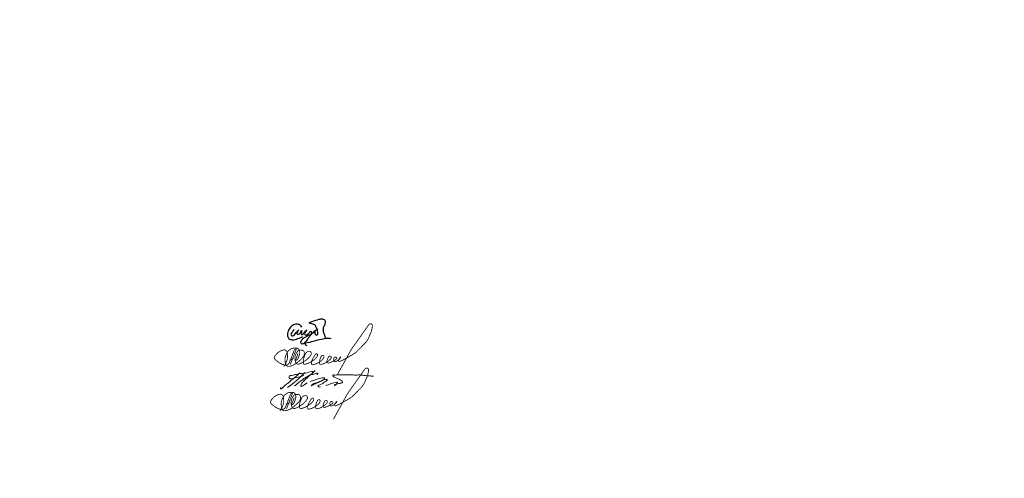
# Model space of a CAD drawing. Header units: millimetres. Extents: x 0 to 1680, y 0 to 297.
# Tile 4 of 16: x 214 to 429, y 0 to 100. Entities that reach past the tile are written whole.
import ezdxf

# ---------------------------------------------------------------- set-up
doc = ezdxf.new("R2010")
doc.units = ezdxf.units.MM
doc.linetypes.add('K5LT32770', pattern=[0])
doc.linetypes.add('K5LT_THIN', pattern=[0])
doc.layers.add('Системный слой', color=7, linetype='Continuous')

# ---------------------------------------------------------------- blocks, each defined once
blk = doc.blocks.new('U39')
at = {"layer": 'Системный слой', "color": 7, "linetype": 'K5LT32770', "lineweight": 30}
for points, knots in [([(273.91, 32.44), (273.83, 32.26), (273.73, 32.09), (273.63, 31.92), (273.54, 31.79), (273.39, 31.68), (273.35, 31.54), (273.32, 31.44), (273.3, 31.3), (273.34, 31.21), (273.37, 31.15), (273.43, 31.07), (273.49, 31.05), (273.59, 31), (273.74, 31.07), (273.85, 31.11), (274, 31.18), (274.1, 31.35), (274.22, 31.48), (274.5, 31.76), (275.09, 32.48), (275, 32.35), (274.97, 32.3), (274.75, 32.1), (274.69, 31.94), (274.64, 31.82), (274.56, 31.67), (274.6, 31.56), (274.63, 31.5), (274.7, 31.42), (274.76, 31.39), (274.85, 31.36), (274.98, 31.43), (275.08, 31.48), (275.36, 31.6), (275.63, 32.32), (275.67, 32.22), (275.69, 32.16), (275.58, 31.84), (275.57, 31.65), (275.57, 31.54), (275.53, 31.37), (275.59, 31.32), (275.65, 31.28), (275.82, 31.32), (275.91, 31.37), (275.98, 31.41), (276.03, 31.49), (276.09, 31.55), (276.33, 31.78), (276.74, 32.38), (276.73, 32.33), (276.73, 32.3), (276.37, 31.92), (276.32, 31.67), (276.3, 31.56), (276.25, 31.41), (276.3, 31.32), (276.34, 31.26), (276.44, 31.2), (276.5, 31.19), (276.63, 31.16), (276.77, 31.32), (276.89, 31.4), (277.04, 31.51), (277.17, 31.66), (277.31, 31.78), (277.39, 31.84), (277.46, 31.92), (277.55, 31.97), (277.59, 31.99), (277.65, 32.03), (277.69, 32.03), (277.75, 32.02), (277.77, 31.85), (277.77, 31.76), (277.79, 31.58), (277.63, 31.41), (277.54, 31.24), (277.42, 31), (277.26, 30.78), (277.11, 30.56), (276.89, 30.25), (276.69, 29.92), (276.41, 29.67), (276.24, 29.52), (276.08, 29.3), (275.87, 29.27), (275.78, 29.25), (275.65, 29.23), (275.58, 29.28), (275.52, 29.32), (275.49, 29.42), (275.47, 29.5), (275.45, 29.62), (275.48, 29.77), (275.52, 29.89), (275.59, 30.1), (275.75, 30.28), (275.91, 30.43), (276.05, 30.56), (276.22, 30.66), (276.39, 30.76), (276.59, 30.88), (276.8, 30.98), (277.01, 31.08), (277.12, 31.14), (277.23, 31.2), (277.34, 31.25), (277.49, 31.31), (277.68, 31.31), (277.81, 31.4), (277.92, 31.47), (278, 31.59), (278.1, 31.68), (278.33, 31.9), (278.51, 32.22), (278.8, 32.34), (278.84, 32.36), (278.92, 32.39), (278.93, 32.39), (278.94, 32.39), (278.82, 32.32), (278.77, 32.28), (278.72, 32.23), (278.65, 32.19), (278.61, 32.13), (278.54, 32.04), (278.52, 31.9), (278.51, 31.79), (278.51, 31.66), (278.54, 31.53), (278.6, 31.42), (278.64, 31.35), (278.68, 31.26), (278.74, 31.23), (278.82, 31.19), (278.98, 31.23), (279.05, 31.29), (279.13, 31.35), (279.16, 31.49), (279.18, 31.6), (279.21, 31.77), (279.14, 31.95), (279.11, 32.11), (279.08, 32.26), (279.05, 32.41), (278.99, 32.56), (278.93, 32.73), (278.83, 32.89), (278.73, 33.06), (278.66, 33.18), (278.6, 33.35), (278.48, 33.43), (278.42, 33.48), (278.33, 33.5), (278.25, 33.54), (278.12, 33.59), (277.99, 33.63), (277.85, 33.67), (277.72, 33.71), (277.58, 33.74), (277.45, 33.79), (277.38, 33.81), (277.26, 33.83), (277.25, 33.86), (277.24, 33.9), (277.39, 33.95), (277.47, 33.99), (277.61, 34.07), (277.78, 34.12), (277.94, 34.18), (278.43, 34.37), (278.94, 34.55), (279.47, 34.65), (279.69, 34.69), (279.94, 34.79), (280.16, 34.75), (280.28, 34.72), (280.42, 34.68), (280.52, 34.6), (280.62, 34.53), (280.73, 34.43), (280.76, 34.31), (280.8, 34.21), (280.76, 34.08), (280.74, 33.97), (280.72, 33.75), (280.68, 33.53), (280.59, 33.32), (280.53, 33.19), (280.41, 33.08), (280.37, 32.94), (280.34, 32.84), (280.34, 32.73), (280.33, 32.62), (280.32, 32.49), (280.3, 32.35), (280.3, 32.22), (280.31, 32.06), (280.35, 31.9), (280.39, 31.75), (280.42, 31.62), (280.48, 31.5), (280.52, 31.38), (280.56, 31.28), (280.6, 31.18), (280.64, 31.07), (280.67, 30.98), (280.7, 30.89), (280.72, 30.8), (280.73, 30.7), (280.73, 30.61), (280.72, 30.52)], [0, 0, 0, 0, 1, 1, 1, 2, 2, 2, 3, 3, 3, 4, 4, 4, 5, 5, 5, 6, 6, 6, 7, 7, 7, 8, 8, 8, 9, 9, 9, 10, 10, 10, 11, 11, 11, 12, 12, 12, 13, 13, 13, 14, 14, 14, 15, 15, 15, 16, 16, 16, 17, 17, 17, 18, 18, 18, 19, 19, 19, 20, 20, 20, 21, 21, 21, 22, 22, 22, 23, 23, 23, 24, 24, 24, 25, 25, 25, 26, 26, 26, 27, 27, 27, 28, 28, 28, 29, 29, 29, 30, 30, 30, 31, 31, 31, 32, 32, 32, 33, 33, 33, 34, 34, 34, 35, 35, 35, 36, 36, 36, 37, 37, 37, 38, 38, 38, 39, 39, 39, 40, 40, 40, 41, 41, 41, 42, 42, 42, 43, 43, 43, 44, 44, 44, 45, 45, 45, 46, 46, 46, 47, 47, 47, 48, 48, 48, 49, 49, 49, 50, 50, 50, 51, 51, 51, 52, 52, 52, 53, 53, 53, 54, 54, 54, 55, 55, 55, 56, 56, 56, 57, 57, 57, 58, 58, 58, 59, 59, 59, 60, 60, 60, 61, 61, 61, 62, 62, 62, 63, 63, 63, 64, 64, 64, 65, 65, 65, 66, 66, 66, 67, 67, 67, 68, 68, 68, 69, 69, 69, 70, 70, 70, 71, 71, 71, 71]), ([(275.65, 32.93), (275.57, 33.09), (275.48, 33.21), (275.36, 33.31), (275.2, 33.45), (274.97, 33.53), (274.76, 33.56), (274.48, 33.61), (274.15, 33.55), (273.89, 33.44), (273.57, 33.3), (273.29, 33), (273.07, 32.72), (272.87, 32.45), (272.69, 32.12), (272.62, 31.79), (272.56, 31.54), (272.53, 31.26), (272.58, 31.02), (272.63, 30.8), (272.71, 30.53), (272.87, 30.39), (273.04, 30.24), (273.35, 30.22), (273.59, 30.2), (274, 30.16), (274.44, 30.3), (274.83, 30.43), (275.18, 30.55), (275.52, 30.71), (275.84, 30.91)], [0, 0, 0, 0, 1, 1, 1, 2, 2, 2, 3, 3, 3, 4, 4, 4, 5, 5, 5, 6, 6, 6, 7, 7, 7, 8, 8, 8, 9, 9, 9, 10, 10, 10, 10]), ([(276.81, 28.85), (276.57, 29.02), (276.43, 29.17), (276.38, 29.3), (276.25, 29.61), (277.38, 29.63), (277.89, 29.78), (278.58, 29.98), (279.28, 30.2), (279.98, 30.33), (280.42, 30.42), (280.86, 30.53), (281.3, 30.54), (281.55, 30.54), (281.79, 30.52), (282.04, 30.49)], [0, 0, 0, 0, 1, 1, 1, 2, 2, 2, 3, 3, 3, 4, 4, 4, 5, 5, 5, 5])]:
    blk.add_open_spline(points, degree=3, knots=knots, dxfattribs=at)
blk = doc.blocks.new('U40')
at = {"layer": 'Системный слой', "color": 7, "linetype": 'K5LT_THIN', "const_width": 0.18}
for points in [[(274.05, 17.59), (273.67, 16.63), (273.59, 16.45), (273.53, 16.24), (273.53, 16.16), (273.53, 16.09), (273.58, 16.06), (273.69, 16.07), (273.8, 16.18), (273.95, 16.35), (274.02, 16.49), (274.07, 16.6), (274.34, 17.37), (274.38, 17.64), (274.36, 17.91), (274.29, 18.28), (274.21, 18.45), (274.09, 18.59), (273.91, 18.68), (273.61, 18.72), (273.32, 18.72), (273, 18.7), (272.7, 18.63), (272.51, 18.55), (272.24, 18.37), (271.95, 18.16), (271.8, 17.98), (271.62, 17.68), (271.46, 17.41), (271.32, 17.02), (271.22, 16.69), (271.18, 16.35), (271.2, 15.84), (271.25, 15.4), (271.36, 15.03), (271.48, 14.89), (271.67, 14.77), (271.85, 14.73), (272.01, 14.73), (272.26, 14.77), (272.54, 14.83), (272.77, 14.9), (272.95, 14.99), (273.21, 15.11), (273.53, 15.3), (273.64, 15.39), (273.74, 15.48), (273.95, 15.65), (274.58, 16.18), (274.82, 16.41), (275.05, 16.68), (275.25, 16.97), (275.33, 17.16), (275.37, 17.41), (275.39, 17.66), (275.37, 17.82), (275.32, 17.98), (275.19, 18.12), (275.05, 18.21), (274.84, 18.26), (274.7, 18.28), (274.43, 18.28), (274.3, 18.28), (274.26, 18.28), (274.21, 18.27), (274.17, 18.25), (274.12, 18.23), (274.09, 18.2), (274, 18.12), (273.93, 18.03), (273.82, 17.89), (273.71, 17.73), (273.62, 17.56), (273.54, 17.39), (273.43, 17.08), (273.36, 16.84), (273.33, 16.59), (273.35, 16.15), (273.4, 15.93), (273.48, 15.67), (273.55, 15.52), (273.63, 15.42), (273.69, 15.33), (273.74, 15.29), (273.82, 15.25), (273.86, 15.24), (273.94, 15.22), (274.01, 15.22), (274.12, 15.22), (274.23, 15.25), (274.41, 15.3), (274.99, 15.6), (275.81, 16.11), (276.1, 16.35), (276.3, 16.55), (276.54, 16.83), (276.76, 17.15), (276.88, 17.36), (276.9, 17.41), (276.92, 17.48), (276.91, 17.56), (276.9, 17.63), (276.88, 17.72), (276.83, 17.81), (276.79, 17.87), (276.7, 17.95), (276.64, 17.98), (276.55, 18.01), (276.48, 18.02), (276.39, 18.02), (276.27, 18.01), (276.18, 17.98), (276.1, 17.95), (276.03, 17.91), (275.89, 17.81), (275.76, 17.69), (275.68, 17.58), (275.63, 17.48), (275.51, 17.23), (275.43, 16.98), (275.28, 16.57), (275.22, 16.3), (275.18, 16.03), (275.17, 15.7), (275.18, 15.55), (275.2, 15.42), (275.23, 15.33), (275.26, 15.28), (275.3, 15.23), (275.34, 15.2), (275.4, 15.19), (275.48, 15.18), (275.57, 15.2), (276.12, 15.37), (276.73, 15.64), (277.51, 16.16), (277.75, 16.38), (277.98, 16.63), (278.19, 16.92), (278.26, 17.1), (278.26, 17.23), (278.26, 17.29), (278.25, 17.34), (278.24, 17.36), (278.22, 17.39), (278.18, 17.42), (278.14, 17.45), (278.11, 17.46), (278.07, 17.47), (278, 17.46), (277.93, 17.43), (277.86, 17.39), (277.8, 17.34), (277.73, 17.25), (277.62, 17.1), (277.5, 16.91), (277.38, 16.73), (277.27, 16.5), (277.14, 16.22), (277.03, 15.98), (276.97, 15.81), (276.93, 15.57), (276.93, 15.38), (276.95, 15.21), (276.98, 15.18), (277.04, 15.12), (277.08, 15.1), (277.14, 15.08), (277.22, 15.08), (277.33, 15.09), (277.44, 15.12), (277.93, 15.28), (278.26, 15.44), (278.76, 15.74), (279.09, 15.98), (279.26, 16.14), (279.42, 16.33), (279.57, 16.55), (279.64, 16.69), (279.66, 16.82), (279.67, 16.91), (279.66, 16.96), (279.64, 17.02), (279.6, 17.07), (279.53, 17.12), (279.48, 17.13), (279.39, 17.13), (279.33, 17.13), (279.26, 17.1), (279.21, 17.07), (279.17, 17.04), (279.11, 16.97), (279.05, 16.87), (278.98, 16.73), (278.87, 16.5), (278.81, 16.33), (278.74, 16.09), (278.71, 15.83), (278.68, 15.6), (278.69, 15.46), (278.7, 15.39), (278.72, 15.33), (278.74, 15.28), (278.75, 15.23), (278.8, 15.18), (278.92, 15.15), (279.09, 15.17), (279.51, 15.28), (279.82, 15.41), (280.36, 15.71), (280.66, 15.94), (280.91, 16.17), (281.14, 16.38), (281.21, 16.51), (281.22, 16.72), (281.21, 16.82), (281.19, 16.87), (281.13, 16.92), (281.02, 16.94), (280.93, 16.95), (280.86, 16.94), (280.79, 16.92), (280.74, 16.89), (280.68, 16.81), (280.6, 16.69), (280.49, 16.48), (280.4, 16.25), (280.35, 16.08), (280.3, 15.92), (280.28, 15.78), (280.28, 15.72), (280.29, 15.65), (280.32, 15.61), (280.4, 15.52), (280.48, 15.46), (280.56, 15.44), (280.73, 15.47), (280.99, 15.57), (281.43, 15.75), (281.77, 15.91), (282.04, 16.08), (282.25, 16.23), (282.41, 16.38), (282.46, 16.47), (282.46, 16.54), (282.42, 16.61), (282.38, 16.65), (282.31, 16.69), (282.22, 16.72), (282.11, 16.73), (282.04, 16.72), (281.98, 16.72), (281.91, 16.68), (281.83, 16.57), (281.8, 16.49), (281.78, 16.37), (281.78, 16.27), (281.8, 16.13), (281.81, 15.99), (281.84, 15.91), (281.86, 15.84), (281.89, 15.81), (281.92, 15.78), (281.99, 15.77), (282.13, 15.77), (282.28, 15.79), (282.44, 15.87), (282.58, 15.96), (282.76, 16.08), (282.92, 16.22), (283.07, 16.36), (283.26, 16.6), (283.29, 16.66), (283.31, 16.73), (283.28, 16.76), (283.23, 16.75), (283.18, 16.72), (283.11, 16.62), (283, 16.45), (282.88, 16.24), (282.84, 16.15), (282.82, 16), (282.83, 15.93), (282.86, 15.88), (282.88, 15.84), (282.92, 15.81), (282.96, 15.8), (283.03, 15.8), (283.1, 15.82), (283.38, 15.93), (283.9, 16.16), (284.55, 16.54), (285.72, 17.19), (286.34, 17.57), (286.75, 17.91), (287.35, 18.49), (288.04, 19.24), (288.89, 20.11), (289.27, 20.71), (289.74, 21.83), (289.95, 22.32), (290.08, 22.8), (290.16, 23.2), (290.18, 23.51), (290.18, 23.65), (290.14, 23.82), (290.06, 23.95), (289.93, 24.01), (289.79, 24.02), (289.69, 24), (289.6, 23.97), (289.48, 23.87), (289.4, 23.78), (289.23, 23.56), (286.51, 19.71), (286, 18.98), (285.54, 18.31), (282.55, 12.86)], [(273.66, 18.55), (273.48, 18.54), (273.41, 18.5), (273.27, 18.38), (273.14, 18.12), (272.74, 17.11), (272.24, 15.78), (272.04, 15.35), (271.91, 15.19), (271.6, 15.03), (271.46, 15), (271.25, 15), (270.99, 15.05), (270.74, 15.13), (270.45, 15.24), (270.21, 15.36), (269.99, 15.46), (269.79, 15.61), (269.59, 15.78), (269.37, 15.96), (269.14, 16.12), (268.99, 16.28), (268.92, 16.4), (268.87, 16.55), (268.88, 16.71), (268.94, 16.9), (269.06, 17.1), (269.4, 17.5), (269.72, 17.8), (270.08, 18.03), (270.52, 18.22), (270.8, 18.3), (270.98, 18.33), (271.07, 18.32), (271.17, 18.3), (271.31, 18.24), (271.42, 18.17), (271.53, 18.03), (271.63, 17.8), (271.69, 17.42), (271.72, 17.13), (271.74, 16.74), (271.72, 16.53), (271.66, 16.27), (271.58, 15.95), (271.49, 15.72), (271.34, 15.36), (271.21, 15.13), (270.89, 14.68)], [(273.66, 18.55), (272.34, 15.13)], [(272.17, 16.04), (273.08, 16.48)]]:
    blk.add_lwpolyline(points, dxfattribs=at)
blk = doc.blocks.new('U41')
at = {"layer": 'Системный слой', "color": 7, "linetype": 'K5LT_THIN', "lineweight": 18}
blk.add_arc((253.28, 46.09), 32.63, 306.1798, 315.028, dxfattribs=at)
for points, knots in [([(271.12, 19.82), (271.1, 19.78), (271.07, 19.71), (271.02, 19.57), (271.2, 19.43), (271.53, 19.74), (271.88, 20.18), (272.53, 20.61), (273.19, 21.19), (273.92, 21.76), (274.65, 22.37), (275.07, 22.79), (275.26, 22.99)], [0, 0, 0, 0, 0.113653, 0.254015, 0.376707, 0.660679, 1.362779, 2.210229, 2.931504, 4.015017, 4.972839, 5.797245, 5.797245, 5.797245, 5.797245]), ([(276.12, 22.38), (275.59, 22.24), (274.69, 22), (273.69, 21.69), (273.04, 21.69), (272.81, 22), (272.95, 22.34), (273.35, 22.37), (273.83, 22.51), (274.66, 22.63), (275.82, 22.95), (276.94, 22.83), (277.88, 23.46), (278.15, 23.11), (278.01, 23.06), (277.91, 23.02)], [0, 0, 0, 0, 1.640413, 2.788647, 3.181003, 3.475016, 3.785471, 4.050237, 4.604416, 5.320544, 6.566646, 8.105837, 8.942503, 9.016001, 9.262776, 9.262776, 9.262776, 9.262776]), ([(274.11, 20.14), (274.52, 20.48), (275.27, 21.1), (276.35, 21.87), (277.31, 22.49), (278.26, 22.68), (278.82, 22.88), (279.11, 22.93), (279.16, 22.9), (279.17, 22.82), (279.06, 22.75), (278.99, 22.67), (278.94, 22.61), (278.93, 22.59)], [0, 0, 0, 0, 1.600081, 2.884789, 3.999168, 4.989608, 5.748814, 5.808954, 5.844678, 5.9081, 6.008557, 6.193433, 6.246811, 6.246811, 6.246811, 6.246811]), ([(276.66, 21.79), (276.44, 21.56), (276.06, 21.18), (275.62, 20.7), (275.25, 19.65), (276.17, 20.31), (276.87, 20.82)], [0, 0, 0, 0, 0.943722, 1.596659, 2.060412, 3.620108, 3.620108, 3.620108, 3.620108]), ([(278.55, 23.5), (278.26, 23.21), (277.67, 22.64), (277.06, 22.1), (276.75, 21.82)], [0, 0, 0, 0, 1.224779, 2.458686, 2.458686, 2.458686, 2.458686]), ([(277.48, 21.09), (277.79, 21.2), (278.3, 21.38), (279.02, 21.59), (279.58, 21.73), (280.04, 21.88), (280.38, 21.96), (280.67, 21.81), (280.46, 21.48), (279.93, 21.24), (279.02, 20.72), (278.44, 20.57), (277.63, 20.07), (278.1, 20.65), (278.77, 20.69), (279.82, 21.27), (280.5, 21.52), (281.32, 21.59), (281.06, 21.11), (280.62, 21.06), (280.23, 20.59), (279.68, 20.46), (279.36, 20.25), (279.13, 20.06), (279.35, 19.8), (279.56, 19.87), (279.71, 19.93)], [0, 0, 0, 0, 0.990963, 1.623035, 2.227872, 2.723593, 3.088374, 3.278162, 3.505494, 3.99811, 5.147713, 6.302849, 6.633495, 6.869523, 7.817376, 8.903985, 10.181806, 10.436559, 10.772489, 11.221547, 11.804027, 12.456012, 12.832551, 13.028922, 13.203282, 13.634223, 13.634223, 13.634223, 13.634223]), ([(280.93, 20.2), (281.13, 20.29), (281.52, 20.46), (282.08, 20.65), (282.69, 20.85), (283.04, 20.9), (283.42, 20.99), (283.44, 20.82), (283.24, 20.71), (283.17, 20.43), (283.02, 20.28), (282.71, 20.18), (282.86, 20.4), (283.07, 20.45), (283.36, 20.59), (283.74, 20.62), (284.09, 20.75), (284.35, 20.81), (284.59, 20.83), (284.54, 21.08), (284.37, 21.27), (284.02, 21.41), (283.66, 21.64), (283.26, 21.79), (282.95, 21.96), (282.67, 22.08), (282.5, 22.21), (282.38, 22.34), (282.47, 22.53), (282.8, 22.49), (283.25, 22.54), (284.47, 22.5), (285.87, 22.57), (287.35, 22.48), (288.31, 22.54), (289.12, 22.44), (289.87, 22.33), (290.46, 22.33), (290.94, 22.27), (291.17, 22.25), (291.28, 22.24)], [0, 0, 0, 0, 0.64163, 1.29356, 1.794076, 2.471833, 2.611863, 2.671968, 2.913963, 3.1978, 3.472127, 3.65366, 3.783753, 4.022062, 4.337011, 4.71493, 5.169515, 5.417604, 5.569151, 5.768386, 5.982635, 6.339042, 6.859114, 7.263983, 7.608077, 7.940186, 8.151131, 8.270542, 8.429415, 8.641048, 9.147181, 9.852258, 12.263923, 13.365611, 14.28805, 15.131885, 15.811435, 16.555968, 16.916296, 17.247859, 17.247859, 17.247859, 17.247859])]:
    blk.add_open_spline(points, degree=3, knots=knots, dxfattribs=at)
blk = doc.blocks.new('U42')
at = {"layer": 'Системный слой', "color": 7, "linetype": 'K5LT_THIN', "const_width": 0.18}
for points in [[(274.89, 27.26), (274.51, 26.29), (274.43, 26.11), (274.37, 25.91), (274.36, 25.83), (274.37, 25.76), (274.42, 25.72), (274.53, 25.74), (274.64, 25.84), (274.79, 26.01), (274.86, 26.15), (274.91, 26.26), (275.18, 27.03), (275.21, 27.3), (275.2, 27.58), (275.13, 27.95), (275.05, 28.11), (274.92, 28.25), (274.74, 28.34), (274.44, 28.38), (274.16, 28.38), (273.84, 28.36), (273.54, 28.29), (273.35, 28.21), (273.08, 28.04), (272.79, 27.82), (272.64, 27.64), (272.45, 27.34), (272.3, 27.07), (272.16, 26.69), (272.05, 26.35), (272.01, 26.01), (272.04, 25.5), (272.08, 25.06), (272.2, 24.7), (272.32, 24.56), (272.51, 24.44), (272.69, 24.39), (272.84, 24.39), (273.1, 24.43), (273.38, 24.49), (273.61, 24.56), (273.79, 24.66), (274.04, 24.77), (274.37, 24.97), (274.48, 25.05), (274.58, 25.14), (274.79, 25.31), (275.42, 25.84), (275.65, 26.07), (275.89, 26.35), (276.09, 26.64), (276.17, 26.82), (276.21, 27.08), (276.23, 27.32), (276.2, 27.48), (276.16, 27.65), (276.03, 27.78), (275.88, 27.87), (275.68, 27.92), (275.54, 27.95), (275.27, 27.95), (275.14, 27.95), (275.1, 27.94), (275.04, 27.93), (275, 27.92), (274.95, 27.89), (274.92, 27.86), (274.84, 27.78), (274.77, 27.7), (274.65, 27.56), (274.55, 27.4), (274.46, 27.22), (274.38, 27.05), (274.27, 26.74), (274.19, 26.51), (274.17, 26.26), (274.19, 25.81), (274.24, 25.59), (274.31, 25.33), (274.39, 25.18), (274.46, 25.08), (274.53, 25), (274.58, 24.95), (274.65, 24.91), (274.7, 24.9), (274.78, 24.88), (274.85, 24.88), (274.96, 24.88), (275.07, 24.91), (275.25, 24.97), (275.82, 25.26), (276.65, 25.78), (276.94, 26.02), (277.14, 26.21), (277.38, 26.49), (277.6, 26.81), (277.72, 27.02), (277.74, 27.07), (277.75, 27.15), (277.75, 27.22), (277.74, 27.29), (277.71, 27.38), (277.67, 27.48), (277.62, 27.53), (277.53, 27.61), (277.47, 27.65), (277.39, 27.68), (277.31, 27.68), (277.23, 27.68), (277.11, 27.67), (277.02, 27.65), (276.93, 27.61), (276.86, 27.57), (276.73, 27.47), (276.6, 27.35), (276.52, 27.25), (276.46, 27.14), (276.35, 26.89), (276.27, 26.64), (276.12, 26.23), (276.06, 25.96), (276.02, 25.7), (276.01, 25.36), (276.01, 25.21), (276.04, 25.08), (276.07, 24.99), (276.09, 24.94), (276.14, 24.89), (276.18, 24.86), (276.23, 24.85), (276.31, 24.85), (276.41, 24.86), (276.96, 25.03), (277.56, 25.3), (278.35, 25.82), (278.59, 26.05), (278.81, 26.29), (279.03, 26.58), (279.1, 26.77), (279.1, 26.89), (279.1, 26.95), (279.09, 27), (279.08, 27.03), (279.05, 27.05), (279.02, 27.09), (278.98, 27.11), (278.94, 27.13), (278.91, 27.13), (278.84, 27.12), (278.77, 27.1), (278.7, 27.06), (278.64, 27), (278.57, 26.91), (278.46, 26.76), (278.34, 26.58), (278.22, 26.39), (278.1, 26.16), (277.98, 25.89), (277.86, 25.64), (277.81, 25.47), (277.77, 25.24), (277.77, 25.05), (277.79, 24.88), (277.82, 24.84), (277.87, 24.79), (277.91, 24.76), (277.98, 24.74), (278.06, 24.74), (278.17, 24.75), (278.28, 24.79), (278.77, 24.95), (279.1, 25.11), (279.59, 25.4), (279.92, 25.64), (280.1, 25.8), (280.25, 25.99), (280.4, 26.21), (280.48, 26.35), (280.5, 26.48), (280.51, 26.57), (280.5, 26.63), (280.48, 26.68), (280.43, 26.74), (280.36, 26.78), (280.32, 26.79), (280.23, 26.79), (280.17, 26.79), (280.1, 26.77), (280.04, 26.73), (280, 26.7), (279.95, 26.63), (279.89, 26.53), (279.82, 26.39), (279.71, 26.16), (279.65, 26), (279.58, 25.76), (279.55, 25.49), (279.52, 25.26), (279.52, 25.13), (279.54, 25.05), (279.55, 24.99), (279.57, 24.94), (279.59, 24.89), (279.63, 24.84), (279.75, 24.81), (279.93, 24.84), (280.35, 24.95), (280.65, 25.07), (281.19, 25.37), (281.5, 25.61), (281.75, 25.83), (281.97, 26.04), (282.04, 26.18), (282.06, 26.39), (282.05, 26.48), (282.02, 26.53), (281.97, 26.58), (281.86, 26.6), (281.77, 26.61), (281.69, 26.61), (281.63, 26.58), (281.58, 26.55), (281.52, 26.47), (281.44, 26.35), (281.33, 26.14), (281.24, 25.91), (281.19, 25.74), (281.14, 25.58), (281.12, 25.44), (281.12, 25.38), (281.13, 25.31), (281.16, 25.27), (281.24, 25.18), (281.32, 25.12), (281.4, 25.1), (281.57, 25.13), (281.83, 25.23), (282.27, 25.41), (282.61, 25.57), (282.87, 25.74), (283.09, 25.9), (283.25, 26.04), (283.29, 26.14), (283.29, 26.2), (283.26, 26.27), (283.22, 26.31), (283.15, 26.35), (283.06, 26.38), (282.95, 26.39), (282.87, 26.38), (282.82, 26.38), (282.74, 26.34), (282.66, 26.23), (282.64, 26.15), (282.62, 26.04), (282.62, 25.94), (282.64, 25.79), (282.65, 25.66), (282.67, 25.57), (282.69, 25.51), (282.73, 25.47), (282.76, 25.44), (282.82, 25.43), (282.97, 25.43), (283.12, 25.45), (283.28, 25.53), (283.42, 25.62), (283.6, 25.75), (283.76, 25.89), (283.91, 26.03), (284.1, 26.27), (284.13, 26.32), (284.14, 26.39), (284.12, 26.42), (284.07, 26.42), (284.02, 26.38), (283.95, 26.29), (283.83, 26.11), (283.72, 25.91), (283.67, 25.81), (283.66, 25.66), (283.67, 25.59), (283.7, 25.54), (283.72, 25.5), (283.76, 25.48), (283.8, 25.46), (283.86, 25.46), (283.93, 25.48), (284.22, 25.59), (284.74, 25.82), (285.39, 26.21), (286.56, 26.86), (287.18, 27.24), (287.59, 27.57), (288.18, 28.15), (288.88, 28.9), (289.73, 29.77), (290.11, 30.37), (290.58, 31.49), (290.79, 31.98), (290.92, 32.46), (290.99, 32.86), (291.02, 33.17), (291.02, 33.31), (290.98, 33.48), (290.9, 33.62), (290.77, 33.67), (290.62, 33.68), (290.53, 33.67), (290.44, 33.63), (290.32, 33.53), (290.23, 33.45), (290.07, 33.22), (287.35, 29.37), (286.83, 28.65), (286.38, 27.97), (283.38, 22.53)], [(274.5, 28.22), (274.32, 28.2), (274.25, 28.17), (274.11, 28.04), (273.97, 27.79), (273.58, 26.77), (273.08, 25.44), (272.88, 25.01), (272.75, 24.86), (272.44, 24.69), (272.3, 24.66), (272.09, 24.66), (271.83, 24.72), (271.57, 24.8), (271.28, 24.91), (271.05, 25.02), (270.83, 25.13), (270.63, 25.28), (270.42, 25.45), (270.21, 25.62), (269.98, 25.79), (269.83, 25.94), (269.75, 26.06), (269.71, 26.21), (269.71, 26.37), (269.78, 26.56), (269.9, 26.76), (270.24, 27.17), (270.56, 27.47), (270.92, 27.69), (271.35, 27.88), (271.64, 27.97), (271.82, 27.99), (271.91, 27.99), (272.01, 27.97), (272.15, 27.9), (272.25, 27.83), (272.36, 27.7), (272.47, 27.46), (272.53, 27.09), (272.56, 26.79), (272.57, 26.41), (272.56, 26.2), (272.5, 25.93), (272.41, 25.61), (272.33, 25.38), (272.18, 25.02), (272.05, 24.79), (271.72, 24.34)], [(274.5, 28.21), (273.17, 24.8)], [(273, 25.7), (273.91, 26.14)]]:
    blk.add_lwpolyline(points, dxfattribs=at)

msp = doc.modelspace()

# ---------------------------------------------------------------- block references
at = {"layer": 'Системный слой'}
for name in ['U39', 'U42', 'U40', 'U41']:
    msp.add_blockref(name, (0, 0), dxfattribs=at)

doc.saveas('drawing.dxf')
